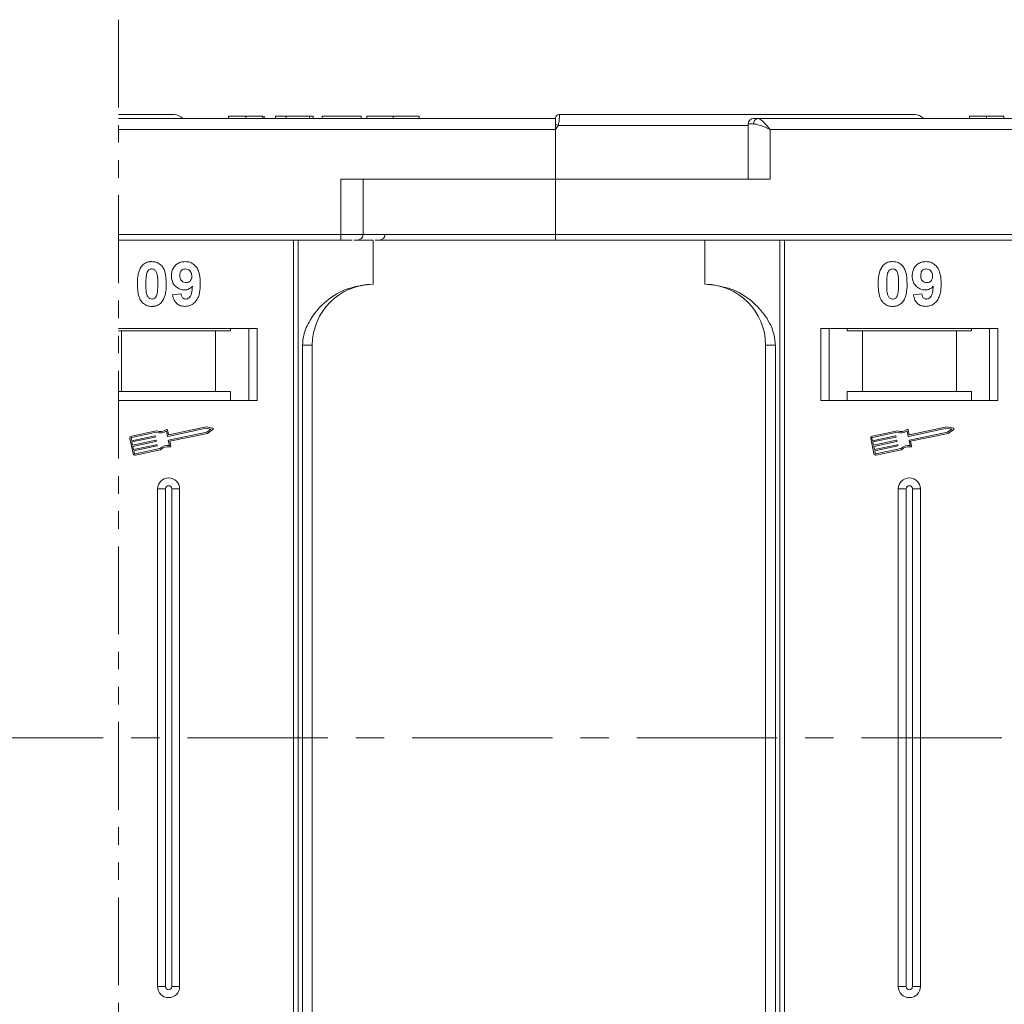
# Model space of a CAD drawing. Header units: millimetres. Extents: x 2145 to 3607, y 659 to 1692.
# Tile 27 of 85: x 3091 to 3180, y 952 to 1041. Entities that reach past the tile are written whole.
import ezdxf

# ---------------------------------------------------------------- set-up
doc = ezdxf.new("R2010")
doc.units = ezdxf.units.MM
doc.linetypes.add('CENTERX2', pattern=[20.32, 12.7, -2.54, 2.54, -2.54])
doc.linetypes.add('PHANTOM2', pattern=[31.75, 15.875, -3.175, 3.175, -3.175, 3.175, -3.175])

msp = doc.modelspace()

# ---------------------------------------------------------------- linework, layer by layer
at = {"color": 3, "linetype": 'PHANTOM2', "lineweight": 9, "ltscale": 0.5}
msp.add_line((3099.825, 1040.621), (3099.823, 906.162), dxfattribs=at)
at = {"color": 7, "linetype": 'Continuous', "lineweight": 15}
for p, q in [((3139.344, 1031.696), (3099.824, 1031.696)), ((3109.779, 1031.896), (3109.779, 1031.696)), ((3111.324, 1031.696), (3111.324, 1031.896)), ((3112.875, 1031.696), (3112.875, 1031.896)), ((3112.985, 1031.696), (3112.985, 1031.896)), ((3114.01, 1031.696), (3114.01, 1031.896)), ((3114.01, 1031.896), (3114.972, 1031.896)), ((3114.972, 1031.896), (3114.972, 1031.696)), ((3114.972, 1031.896), (3117.087, 1031.896)), ((3117.087, 1031.896), (3117.087, 1031.696)), ((3117.087, 1031.896), (3117.408, 1031.896)), ((3117.408, 1031.896), (3117.408, 1031.696)), ((3118.241, 1031.696), (3118.241, 1031.896)), ((3118.241, 1031.896), (3121.767, 1031.896)), ((3121.767, 1031.896), (3121.767, 1031.696)), ((3122.279, 1031.896), (3122.279, 1031.696)), ((3124.658, 1031.696), (3124.658, 1031.896)), ((3127.023, 1031.696), (3127.023, 1031.896)), ((3139.344, 1031.694), (3139.344, 1031.696)), ((3139.694, 1032.046), (3139.694, 1032.046)), ((3206.344, 1031.696), (3157.637, 1031.696)), ((3176.779, 1031.896), (3176.779, 1031.696)), ((3178.324, 1031.696), (3178.324, 1031.896)), ((3179.875, 1031.696), (3179.875, 1031.896)), ((3099.824, 1030.696), (3139.344, 1030.696)), ((3139.578, 1031.046), (3139.344, 1030.696)), ((3139.344, 1030.696), (3139.344, 1026.196)), ((3156.755, 1031.046), (3139.578, 1031.046)), ((3156.755, 1031.196), (3156.755, 1026.196)), ((3157.265, 1031.196), (3156.755, 1031.196)), ((3158.755, 1030.696), (3206.344, 1030.696)), ((3158.755, 1026.196), (3158.755, 1030.696)), ((3119.932, 1026.196), (3119.932, 1021.196)), ((3139.344, 1026.196), (3119.932, 1026.196)), ((3121.932, 1021.196), (3121.932, 1026.196)), ((3139.344, 1021.196), (3139.344, 1026.196)), ((3139.344, 1026.196), (3158.755, 1026.196)), ((3119.932, 1021.196), (3099.824, 1021.196)), ((3099.824, 1020.696), (3119.932, 1020.696)), ((3115.632, 1020.696), (3115.632, 975.696)), ((3116.051, 975.696), (3116.051, 1020.696)), ((3119.932, 1021.196), (3119.932, 1020.696)), ((3121.932, 1021.196), (3119.932, 1021.196)), ((3121.138, 1020.696), (3122.844, 1020.696)), ((3139.344, 1021.196), (3121.932, 1021.196)), ((3122.844, 1016.696), (3122.844, 1020.696)), ((3186.932, 1021.196), (3139.344, 1021.196)), ((3139.344, 1021.196), (3139.344, 1020.696)), ((3139.344, 1020.696), (3186.932, 1020.696)), ((3152.844, 1020.696), (3152.844, 1016.696)), ((3159.636, 1020.696), (3159.636, 975.696)), ((3160.055, 975.696), (3160.055, 1020.696)), ((3104.703, 1015.74), (3105.472, 1015.824)), ((3171.703, 1015.74), (3172.472, 1015.824)), ((3112.344, 1012.696), (3099.824, 1012.696)), ((3109.957, 1012.696), (3109.957, 1012.496)), ((3111.594, 1012.696), (3111.594, 1006.196)), ((3112.344, 1006.196), (3112.344, 1012.696)), ((3179.344, 1012.696), (3163.344, 1012.696)), ((3163.344, 1012.696), (3163.344, 1006.196)), ((3164.094, 1006.196), (3164.094, 1012.696)), ((3165.73, 1012.496), (3165.73, 1012.696)), ((3176.957, 1012.696), (3176.957, 1012.496)), ((3178.594, 1012.696), (3178.594, 1006.196)), ((3179.344, 1006.196), (3179.344, 1012.696)), ((3099.824, 1012.496), (3100.094, 1012.496)), ((3100.094, 1012.496), (3100.094, 1006.996)), ((3108.594, 1012.496), (3100.094, 1012.496)), ((3108.594, 1006.996), (3108.594, 1012.496)), ((3108.594, 1012.496), (3109.957, 1012.496)), ((3165.73, 1012.496), (3167.094, 1012.496)), ((3167.094, 1012.496), (3167.094, 1006.996)), ((3175.594, 1012.496), (3167.094, 1012.496)), ((3175.594, 1006.996), (3175.594, 1012.496)), ((3175.594, 1012.496), (3176.957, 1012.496)), ((3116.458, 1011.196), (3116.458, 975.696)), ((3117.344, 1011.196), (3116.458, 1011.196)), ((3117.344, 975.696), (3117.344, 1011.196)), ((3158.344, 1011.196), (3159.229, 1011.196)), ((3158.344, 1011.196), (3158.344, 975.696)), ((3159.229, 975.696), (3159.229, 1011.196)), ((3100.094, 1006.996), (3099.824, 1006.996)), ((3108.594, 1006.996), (3100.094, 1006.996)), ((3109.957, 1006.996), (3108.594, 1006.996)), ((3109.957, 1006.196), (3109.957, 1006.996)), ((3167.094, 1006.996), (3165.73, 1006.996)), ((3165.73, 1006.996), (3165.73, 1006.196)), ((3175.594, 1006.996), (3167.094, 1006.996)), ((3176.957, 1006.996), (3175.594, 1006.996)), ((3176.957, 1006.196), (3176.957, 1006.996)), ((3099.824, 1006.196), (3112.344, 1006.196)), ((3163.344, 1006.196), (3179.344, 1006.196)), ((3107.732, 1003.673), (3104.271, 1002.942)), ((3107.731, 1003.793), (3104.361, 1003.081)), ((3108.332, 1003.675), (3107.731, 1003.793)), ((3108.174, 1003.586), (3107.732, 1003.673)), ((3174.732, 1003.673), (3171.271, 1002.942)), ((3174.731, 1003.793), (3171.361, 1003.081)), ((3175.332, 1003.675), (3174.731, 1003.793)), ((3175.174, 1003.586), (3174.732, 1003.673)), ((3100.847, 1002.759), (3101.138, 1001.38)), ((3100.962, 1002.783), (3101.011, 1002.553)), ((3103.262, 1003.449), (3100.983, 1002.967)), ((3103.25, 1003.326), (3101.007, 1002.852)), ((3101.011, 1002.553), (3103.093, 1002.993)), ((3103.117, 1002.878), (3101.035, 1002.438)), ((3103.128, 1002.97), (3103.14, 1002.913)), ((3104.236, 1002.964), (3104.142, 1003.409)), ((3104.327, 1003.104), (3104.239, 1003.519)), ((3104.344, 1002.597), (3107.805, 1003.328)), ((3104.454, 1002.5), (3107.853, 1003.218)), ((3107.805, 1003.328), (3108.174, 1003.586)), ((3107.853, 1003.218), (3108.355, 1003.569)), ((3167.847, 1002.759), (3168.138, 1001.38)), ((3167.962, 1002.783), (3168.011, 1002.553)), ((3170.262, 1003.449), (3167.983, 1002.967)), ((3170.25, 1003.326), (3168.007, 1002.852)), ((3168.011, 1002.553), (3170.093, 1002.993)), ((3170.117, 1002.878), (3168.035, 1002.438)), ((3170.128, 1002.97), (3170.14, 1002.913)), ((3171.236, 1002.964), (3171.142, 1003.409)), ((3171.327, 1003.104), (3171.239, 1003.519)), ((3171.344, 1002.597), (3174.805, 1003.328)), ((3171.454, 1002.5), (3174.853, 1003.218)), ((3174.805, 1003.328), (3175.174, 1003.586)), ((3174.853, 1003.218), (3175.355, 1003.569)), ((3101.035, 1002.438), (3101.096, 1002.151)), ((3101.096, 1002.151), (3103.178, 1002.591)), ((3103.202, 1002.476), (3101.12, 1002.036)), ((3101.12, 1002.036), (3101.18, 1001.749)), ((3101.18, 1001.749), (3103.263, 1002.189)), ((3103.287, 1002.074), (3101.205, 1001.634)), ((3101.323, 1001.359), (3103.566, 1001.832)), ((3103.213, 1002.568), (3103.225, 1002.511)), ((3103.298, 1002.166), (3103.31, 1002.109)), ((3104.415, 1002.118), (3104.321, 1002.562)), ((3104.548, 1002.056), (3104.454, 1002.5)), ((3168.035, 1002.438), (3168.096, 1002.151)), ((3168.096, 1002.151), (3170.178, 1002.591)), ((3170.202, 1002.476), (3168.12, 1002.036)), ((3168.12, 1002.036), (3168.18, 1001.749)), ((3168.18, 1001.749), (3170.263, 1002.189)), ((3170.287, 1002.074), (3168.205, 1001.634)), ((3168.323, 1001.359), (3170.566, 1001.832)), ((3170.213, 1002.568), (3170.225, 1002.511)), ((3170.298, 1002.166), (3170.31, 1002.109)), ((3171.415, 1002.118), (3171.321, 1002.562)), ((3171.548, 1002.056), (3171.454, 1002.5)), ((3101.205, 1001.634), (3101.253, 1001.404)), ((3101.347, 1001.244), (3103.626, 1001.725)), ((3168.205, 1001.634), (3168.253, 1001.404)), ((3168.347, 1001.244), (3170.626, 1001.725)), ((3103.344, 998.196), (3103.344, 975.696)), ((3103.344, 998.196), (3104.059, 998.196)), ((3104.059, 998.196), (3104.059, 975.696)), ((3104.629, 975.696), (3104.629, 998.196)), ((3105.344, 998.196), (3104.629, 998.196)), ((3105.344, 975.696), (3105.344, 998.196)), ((3170.344, 998.196), (3170.344, 975.696)), ((3170.344, 998.196), (3171.059, 998.196)), ((3171.059, 998.196), (3171.059, 975.696)), ((3171.629, 975.696), (3171.629, 998.196)), ((3172.344, 998.196), (3171.629, 998.196)), ((3172.344, 975.696), (3172.344, 998.196)), ((3103.344, 975.696), (3103.344, 953.196)), ((3104.059, 975.696), (3104.059, 953.196)), ((3104.629, 953.196), (3104.629, 975.696)), ((3105.344, 953.196), (3105.344, 975.696)), ((3115.632, 975.696), (3115.632, 930.696)), ((3116.051, 930.696), (3116.051, 975.696)), ((3116.458, 975.696), (3116.458, 940.196)), ((3117.344, 940.196), (3117.344, 975.696)), ((3158.344, 975.696), (3158.344, 940.196)), ((3159.229, 940.196), (3159.229, 975.696)), ((3159.636, 975.696), (3159.636, 930.696)), ((3160.055, 930.696), (3160.055, 975.696)), ((3170.344, 975.696), (3170.344, 953.196)), ((3171.059, 975.696), (3171.059, 953.196)), ((3171.629, 953.196), (3171.629, 975.696)), ((3172.344, 953.196), (3172.344, 975.696)), ((3104.059, 953.196), (3103.344, 953.196)), ((3105.344, 953.196), (3104.629, 953.196)), ((3171.059, 953.196), (3170.344, 953.196)), ((3172.344, 953.196), (3171.629, 953.196))]:
    msp.add_line(p, q, dxfattribs=at)
at = {"color": 1, "linetype": 'CENTERX2', "lineweight": 13}
msp.add_line((3443.874, 975.696), (2605.791, 975.696), dxfattribs=at)
at = {"color": 7, "linetype": 'Continuous', "lineweight": 15}
for centre, radius, start, end in [((3104.844, 1031.046), 1, 41.2946, 90), ((3139.694, 1031.696), 0.35, 89.99809, 179.99959), ((3157.255, 1031.196), 0.5, 90, 180), ((3157.712, 1031.251), 0.451, 99.5202, 187.08135), ((3171.844, 1031.046), 1, 41.2946, 90), ((3103.799, 964.119), 75.89, 61.87179, 62.07191), ((3121.432, 1021.196), 0.5, 270, 0), ((3123.415, 1021.196), 0.5, 270, 0), ((3122.844, 1011.196), 5.5, 90, 180), ((3152.844, 1011.196), 5.5, 0, 90), ((3108.321, 1003.617), 0.0587, 304.95116, 78.90824), ((3175.321, 1003.617), 0.0587, 304.95116, 78.90824), ((3101.019, 1002.795), 0.176, 101.9297, 191.9297), ((3101.019, 1002.795), 0.0587, 101.9297, 191.9297), ((3103.099, 1002.964), 0.0294, 11.9297, 101.9297), ((3103.111, 1002.907), 0.0294, 281.9297, 11.9297), ((3103.615, 1004.247), 0.99, 248.37041, 302.16635), ((3103.615, 1004.247), 0.873, 246.11204, 307.44471), ((3104.181, 1003.507), 0.0587, 11.9297, 127.44471), ((3104.265, 1002.97), 0.0294, 191.9297, 281.9297), ((3104.355, 1003.11), 0.0294, 191.9297, 281.9297), ((3168.019, 1002.795), 0.176, 101.9297, 191.9297), ((3168.019, 1002.795), 0.0587, 101.9297, 191.9297), ((3170.099, 1002.964), 0.0294, 11.9297, 101.9297), ((3170.111, 1002.907), 0.0294, 281.9297, 11.9297), ((3170.615, 1004.247), 0.99, 248.37041, 302.16635), ((3170.615, 1004.247), 0.873, 246.11204, 307.44471), ((3171.181, 1003.507), 0.0587, 11.9297, 127.44471), ((3171.265, 1002.97), 0.0294, 191.9297, 281.9297), ((3171.355, 1003.11), 0.0294, 191.9297, 281.9297), ((3103.184, 1002.562), 0.0294, 11.9297, 101.9297), ((3103.196, 1002.505), 0.0294, 281.9297, 11.9297), ((3103.269, 1002.16), 0.0294, 11.9297, 101.9297), ((3103.281, 1002.102), 0.0294, 281.9297, 11.9297), ((3104.272, 1001.138), 0.99, 81.69305, 135.48899), ((3104.272, 1001.138), 0.873, 76.41469, 137.74736), ((3104.35, 1002.568), 0.0294, 101.9297, 191.9297), ((3104.491, 1002.044), 0.0587, 256.41469, 11.9297), ((3170.184, 1002.562), 0.0294, 11.9297, 101.9297), ((3170.196, 1002.505), 0.0294, 281.9297, 11.9297), ((3170.269, 1002.16), 0.0294, 11.9297, 101.9297), ((3170.281, 1002.102), 0.0294, 281.9297, 11.9297), ((3171.272, 1001.138), 0.99, 81.69305, 135.48899), ((3171.272, 1001.138), 0.873, 76.41469, 137.74736), ((3171.35, 1002.568), 0.0294, 101.9297, 191.9297), ((3171.491, 1002.044), 0.0587, 256.41469, 11.9297), ((3101.311, 1001.416), 0.176, 191.9297, 281.9297), ((3101.311, 1001.416), 0.0587, 191.9297, 281.9297), ((3168.311, 1001.416), 0.176, 191.9297, 281.9297), ((3168.311, 1001.416), 0.0587, 191.9297, 281.9297), ((3104.344, 998.196), 1, 0, 180), ((3171.344, 998.196), 1, 0, 180), ((3104.344, 998.196), 0.285, 0, 180), ((3171.344, 998.196), 0.285, 0, 180), ((3104.344, 953.196), 1, 180, 0), ((3104.344, 953.196), 0.285, 180, 0), ((3171.344, 953.196), 1, 180, 0), ((3171.344, 953.196), 0.285, 180, 0)]:
    msp.add_arc(centre, radius, start, end, dxfattribs=at)
for points, knots in [([(3104.844, 1032.046), (3104.798, 1032.046), (3104.704, 1032.046), (3103.933, 1032.046), (3102.767, 1032.046), (3101.35, 1032.046), (3100.335, 1032.046), (3099.824, 1032.046)], [0, 0, 0, 0, 0.0777263, 0.157824, 0.2401354, 0.3044544, 0.361052, 0.361052, 0.361052, 0.361052]), ([(3111.324, 1031.896), (3111.19, 1031.896), (3110.886, 1031.896), (3110.434, 1031.896), (3110.076, 1031.896), (3109.821, 1031.896), (3109.796, 1031.896), (3109.779, 1031.896)], [0, 0, 0, 0, 0.155292, 0.353145, 0.543243, 0.704067, 1, 1, 1, 1]), ([(3112.875, 1031.896), (3112.821, 1031.896), (3112.713, 1031.896), (3112.41, 1031.896), (3111.944, 1031.896), (3111.558, 1031.896), (3111.324, 1031.896)], [0, 0, 0, 0, 0.20646, 0.413515, 0.645211, 1, 1, 1, 1]), ([(3124.658, 1031.896), (3124.525, 1031.896), (3124.121, 1031.896), (3123.461, 1031.896), (3122.839, 1031.896), (3122.414, 1031.896), (3122.289, 1031.896), (3122.281, 1031.896), (3122.279, 1031.896)], [0, 0, 0, 0, 0.102171, 0.30922, 0.51365, 0.692275, 0.932413, 1, 1, 1, 1]), ([(3127.023, 1031.896), (3127.02, 1031.896), (3127.009, 1031.896), (3126.867, 1031.896), (3126.476, 1031.896), (3125.902, 1031.896), (3125.262, 1031.896), (3124.841, 1031.896), (3124.658, 1031.896)], [0, 0, 0, 0, 0.101888, 0.307343, 0.492963, 0.678647, 0.860791, 1, 1, 1, 1]), ([(3139.344, 1031.17), (3139.344, 1031.263), (3139.344, 1031.448), (3139.344, 1031.61), (3139.344, 1031.64), (3139.344, 1031.649)], [0, 0, 0, 0, 0.412717, 0.825452, 1, 1, 1, 1]), ([(3139.694, 1032.046), (3139.694, 1032.038), (3139.694, 1032.025), (3139.694, 1031.922), (3139.691, 1031.777), (3139.68, 1031.593), (3139.661, 1031.411), (3139.631, 1031.224), (3139.594, 1031.102), (3139.578, 1031.046)], [0, 0, 0, 0, 0.171846, 0.312445, 0.499101, 0.629839, 0.757504, 0.889024, 1, 1, 1, 1]), ([(3171.844, 1032.046), (3171.798, 1032.046), (3171.704, 1032.046), (3170.933, 1032.046), (3169.767, 1032.046), (3168.296, 1032.046), (3166.648, 1032.046), (3164.708, 1032.046), (3161.752, 1032.046), (3158.317, 1032.046), (3154.54, 1032.046), (3151.305, 1032.046), (3147.661, 1032.046), (3143.672, 1032.046), (3141.006, 1032.046), (3139.694, 1032.046)], [0, 0, 0, 0, 0.077726, 0.157824, 0.240135, 0.304454, 0.368763, 0.43443, 0.500087, 0.631237, 0.695556, 0.759865, 0.842185, 0.922281, 1, 1, 1, 1]), ([(3157.637, 1031.696), (3157.705, 1031.679), (3157.849, 1031.643), (3158.128, 1031.393), (3158.437, 1031.063), (3158.649, 1030.818), (3158.755, 1030.696)], [0, 0, 0, 0, 0.234359, 0.498216, 0.748481, 1, 1, 1, 1]), ([(3178.324, 1031.896), (3178.19, 1031.896), (3177.886, 1031.896), (3177.434, 1031.896), (3177.076, 1031.896), (3176.821, 1031.896), (3176.796, 1031.896), (3176.779, 1031.896)], [0, 0, 0, 0, 0.155292, 0.353145, 0.543243, 0.704067, 1, 1, 1, 1]), ([(3179.875, 1031.896), (3179.821, 1031.896), (3179.713, 1031.896), (3179.41, 1031.896), (3178.944, 1031.896), (3178.558, 1031.896), (3178.324, 1031.896)], [0, 0, 0, 0, 0.20646, 0.413515, 0.645211, 1, 1, 1, 1]), ([(3158.755, 1030.696), (3158.486, 1030.812), (3158.067, 1030.993), (3157.569, 1031.164), (3157.359, 1031.186), (3157.265, 1031.196)], [0, 0, 0, 0, 0.4984129, 0.772928, 1, 1, 1, 1]), ([(3119.932, 1020.696), (3120.075, 1020.696), (3120.368, 1020.696), (3120.73, 1020.696), (3120.9, 1020.696), (3120.963, 1020.696)], [0, 0, 0, 0, 0.374816, 0.766497, 1, 1, 1, 1]), ([(3123.019, 1020.696), (3123.398, 1020.696), (3124.729, 1020.696), (3127.467, 1020.696), (3131.191, 1020.696), (3135.278, 1020.696), (3138.002, 1020.696), (3139.344, 1020.696)], [0, 0, 0, 0, 0.077564, 0.272589, 0.52202, 0.764659, 1, 1, 1, 1]), ([(3101.919, 1018.341), (3101.963, 1018.391), (3102.053, 1018.493), (3102.222, 1018.608), (3102.411, 1018.691), (3102.58, 1018.73), (3102.722, 1018.745), (3102.794, 1018.746), (3102.831, 1018.747)], [0, 0, 0, 0, 0.193776, 0.3936, 0.587864, 0.788908, 0.894169, 1, 1, 1, 1]), ([(3102.831, 1018.747), (3102.966, 1018.737), (3103.238, 1018.717), (3103.59, 1018.518), (3103.862, 1018.225), (3104.113, 1017.624), (3104.128, 1017.101), (3104.138, 1016.715)], [0, 0, 0, 0, 0.147566, 0.296688, 0.431278, 0.580404, 1, 1, 1, 1]), ([(3104.6, 1017.443), (3104.608, 1017.577), (3104.623, 1017.847), (3104.79, 1018.227), (3105.07, 1018.523), (3105.441, 1018.717), (3105.715, 1018.737), (3105.858, 1018.747)], [0, 0, 0, 0, 0.197927, 0.397728, 0.597413, 0.790584, 1, 1, 1, 1]), ([(3105.858, 1018.747), (3105.993, 1018.737), (3106.265, 1018.715), (3106.625, 1018.513), (3106.917, 1018.208), (3107.157, 1017.673), (3107.211, 1017.164), (3107.215, 1016.809), (3107.215, 1016.749)], [0, 0, 0, 0, 0.148288, 0.297745, 0.443713, 0.607791, 0.934708, 1, 1, 1, 1]), ([(3168.919, 1018.341), (3168.963, 1018.391), (3169.053, 1018.493), (3169.222, 1018.608), (3169.411, 1018.691), (3169.58, 1018.73), (3169.722, 1018.745), (3169.794, 1018.746), (3169.831, 1018.747)], [0, 0, 0, 0, 0.193776, 0.3936, 0.587864, 0.788908, 0.894169, 1, 1, 1, 1]), ([(3169.831, 1018.747), (3169.966, 1018.737), (3170.238, 1018.717), (3170.59, 1018.518), (3170.862, 1018.225), (3171.113, 1017.624), (3171.128, 1017.101), (3171.138, 1016.715)], [0, 0, 0, 0, 0.147566, 0.296688, 0.431278, 0.580404, 1, 1, 1, 1]), ([(3171.6, 1017.443), (3171.608, 1017.577), (3171.623, 1017.847), (3171.79, 1018.227), (3172.07, 1018.523), (3172.441, 1018.717), (3172.715, 1018.737), (3172.858, 1018.747)], [0, 0, 0, 0, 0.197927, 0.397728, 0.597413, 0.790584, 1, 1, 1, 1]), ([(3172.858, 1018.747), (3172.993, 1018.737), (3173.265, 1018.715), (3173.625, 1018.513), (3173.917, 1018.208), (3174.157, 1017.673), (3174.211, 1017.164), (3174.215, 1016.809), (3174.215, 1016.749)], [0, 0, 0, 0, 0.148288, 0.297745, 0.443713, 0.607791, 0.934708, 1, 1, 1, 1]), ([(3101.523, 1016.723), (3101.525, 1016.857), (3101.53, 1017.16), (3101.602, 1017.689), (3101.743, 1018.111), (3101.902, 1018.318), (3101.919, 1018.341)], [0, 0, 0, 0, 0.236731, 0.537555, 0.949668, 1, 1, 1, 1]), ([(3102.378, 1017.688), (3102.402, 1017.757), (3102.44, 1017.869), (3102.548, 1017.995), (3102.672, 1018.061), (3102.771, 1018.078), (3102.824, 1018.08), (3102.831, 1018.08)], [0, 0, 0, 0, 0.3348035, 0.5425606, 0.750382, 0.9707212, 1, 1, 1, 1]), ([(3102.831, 1018.08), (3102.888, 1018.075), (3102.99, 1018.065), (3103.122, 1017.988), (3103.235, 1017.841), (3103.331, 1017.566), (3103.364, 1017.174), (3103.368, 1016.874), (3103.369, 1016.723)], [0, 0, 0, 0, 0.1046136, 0.1888141, 0.2735119, 0.444127, 0.7194809, 1, 1, 1, 1]), ([(3105.369, 1017.482), (3105.373, 1017.568), (3105.38, 1017.707), (3105.454, 1017.886), (3105.564, 1017.993), (3105.707, 1018.067), (3105.813, 1018.076), (3105.873, 1018.08)], [0, 0, 0, 0, 0.2913202, 0.4655393, 0.6416315, 0.798664, 1, 1, 1, 1]), ([(3105.873, 1018.08), (3105.941, 1018.073), (3106.078, 1018.059), (3106.252, 1017.942), (3106.381, 1017.784), (3106.438, 1017.601), (3106.444, 1017.481), (3106.446, 1017.425)], [0, 0, 0, 0, 0.207955, 0.420406, 0.62732, 0.827707, 1, 1, 1, 1]), ([(3168.523, 1016.723), (3168.525, 1016.857), (3168.53, 1017.16), (3168.602, 1017.689), (3168.743, 1018.111), (3168.902, 1018.318), (3168.919, 1018.341)], [0, 0, 0, 0, 0.236731, 0.537555, 0.949668, 1, 1, 1, 1]), ([(3169.378, 1017.688), (3169.402, 1017.757), (3169.44, 1017.869), (3169.548, 1017.995), (3169.672, 1018.061), (3169.771, 1018.078), (3169.824, 1018.08), (3169.831, 1018.08)], [0, 0, 0, 0, 0.3348035, 0.5425606, 0.750382, 0.9707212, 1, 1, 1, 1]), ([(3169.831, 1018.08), (3169.888, 1018.075), (3169.99, 1018.065), (3170.122, 1017.988), (3170.235, 1017.841), (3170.331, 1017.566), (3170.364, 1017.174), (3170.368, 1016.874), (3170.369, 1016.723)], [0, 0, 0, 0, 0.1046136, 0.1888141, 0.2735119, 0.444127, 0.7194809, 1, 1, 1, 1]), ([(3172.369, 1017.482), (3172.373, 1017.568), (3172.38, 1017.707), (3172.454, 1017.886), (3172.564, 1017.993), (3172.707, 1018.067), (3172.813, 1018.076), (3172.873, 1018.08)], [0, 0, 0, 0, 0.2913202, 0.4655393, 0.6416315, 0.798664, 1, 1, 1, 1]), ([(3172.873, 1018.08), (3172.941, 1018.073), (3173.078, 1018.059), (3173.252, 1017.942), (3173.381, 1017.784), (3173.438, 1017.601), (3173.444, 1017.481), (3173.446, 1017.425)], [0, 0, 0, 0, 0.207955, 0.420406, 0.62732, 0.827707, 1, 1, 1, 1]), ([(3102.292, 1016.723), (3102.293, 1016.79), (3102.294, 1016.923), (3102.3, 1017.104), (3102.31, 1017.265), (3102.324, 1017.406), (3102.342, 1017.549), (3102.366, 1017.641), (3102.378, 1017.688)], [0, 0, 0, 0, 0.205942, 0.411959, 0.558149, 0.704502, 0.851801, 1, 1, 1, 1]), ([(3105.782, 1016.183), (3105.646, 1016.195), (3105.374, 1016.22), (3105.023, 1016.436), (3104.756, 1016.742), (3104.618, 1017.097), (3104.605, 1017.338), (3104.6, 1017.443)], [0, 0, 0, 0, 0.2101886, 0.4217733, 0.6236035, 0.8370344, 1, 1, 1, 1]), ([(3105.912, 1016.85), (3105.844, 1016.856), (3105.718, 1016.866), (3105.555, 1016.96), (3105.444, 1017.091), (3105.378, 1017.272), (3105.373, 1017.404), (3105.369, 1017.482)], [0, 0, 0, 0, 0.213937, 0.398075, 0.583091, 0.751666, 1, 1, 1, 1]), ([(3106.446, 1017.425), (3106.442, 1017.345), (3106.434, 1017.212), (3106.348, 1017.044), (3106.227, 1016.934), (3106.078, 1016.86), (3105.967, 1016.853), (3105.912, 1016.85)], [0, 0, 0, 0, 0.267394, 0.447214, 0.627122, 0.813065, 1, 1, 1, 1]), ([(3169.292, 1016.723), (3169.293, 1016.79), (3169.294, 1016.923), (3169.3, 1017.104), (3169.31, 1017.265), (3169.324, 1017.406), (3169.342, 1017.549), (3169.366, 1017.641), (3169.378, 1017.688)], [0, 0, 0, 0, 0.205942, 0.411959, 0.558149, 0.704502, 0.851801, 1, 1, 1, 1]), ([(3172.782, 1016.183), (3172.646, 1016.195), (3172.374, 1016.22), (3172.023, 1016.436), (3171.756, 1016.742), (3171.618, 1017.097), (3171.605, 1017.338), (3171.6, 1017.443)], [0, 0, 0, 0, 0.2101886, 0.4217733, 0.6236035, 0.8370344, 1, 1, 1, 1]), ([(3172.912, 1016.85), (3172.844, 1016.856), (3172.718, 1016.866), (3172.555, 1016.96), (3172.444, 1017.091), (3172.378, 1017.272), (3172.373, 1017.404), (3172.369, 1017.482)], [0, 0, 0, 0, 0.213937, 0.398075, 0.583091, 0.751666, 1, 1, 1, 1]), ([(3173.446, 1017.425), (3173.442, 1017.345), (3173.434, 1017.212), (3173.348, 1017.044), (3173.227, 1016.934), (3173.078, 1016.86), (3172.967, 1016.853), (3172.912, 1016.85)], [0, 0, 0, 0, 0.267394, 0.447214, 0.627122, 0.813065, 1, 1, 1, 1]), ([(3101.916, 1015.107), (3101.876, 1015.161), (3101.797, 1015.271), (3101.689, 1015.508), (3101.598, 1015.815), (3101.549, 1016.152), (3101.527, 1016.456), (3101.524, 1016.634), (3101.523, 1016.723)], [0, 0, 0, 0, 0.1184406, 0.2393457, 0.4595932, 0.6849248, 0.8422399, 1, 1, 1, 1]), ([(3102.831, 1015.362), (3102.762, 1015.371), (3102.652, 1015.384), (3102.524, 1015.472), (3102.42, 1015.625), (3102.327, 1015.899), (3102.298, 1016.289), (3102.294, 1016.578), (3102.292, 1016.723)], [0, 0, 0, 0, 0.12537, 0.20229, 0.279179, 0.464758, 0.730582, 1, 1, 1, 1]), ([(3103.369, 1016.723), (3103.369, 1016.656), (3103.368, 1016.523), (3103.362, 1016.342), (3103.352, 1016.18), (3103.338, 1016.038), (3103.319, 1015.895), (3103.295, 1015.802), (3103.284, 1015.755)], [0, 0, 0, 0, 0.20527, 0.410616, 0.55715, 0.703844, 0.851471, 1, 1, 1, 1]), ([(3104.138, 1016.715), (3104.136, 1016.581), (3104.131, 1016.278), (3104.06, 1015.76), (3103.922, 1015.34), (3103.765, 1015.132), (3103.743, 1015.102)], [0, 0, 0, 0, 0.237281, 0.538591, 0.932677, 1, 1, 1, 1]), ([(3106.505, 1016.518), (3106.459, 1016.469), (3106.365, 1016.37), (3106.218, 1016.282), (3106.091, 1016.23), (3105.992, 1016.202), (3105.888, 1016.187), (3105.817, 1016.184), (3105.782, 1016.183)], [0, 0, 0, 0, 0.2434912, 0.4962659, 0.6182099, 0.7417038, 0.8701584, 1, 1, 1, 1]), ([(3107.215, 1016.749), (3107.212, 1016.616), (3107.204, 1016.215), (3107.113, 1015.659), (3106.835, 1015.151), (3106.488, 1014.848), (3106.118, 1014.71), (3105.885, 1014.7), (3105.8, 1014.696)], [0, 0, 0, 0, 0.142337, 0.429127, 0.589943, 0.751205, 0.909895, 1, 1, 1, 1]), ([(3105.899, 1015.362), (3105.953, 1015.368), (3106.061, 1015.379), (3106.213, 1015.478), (3106.354, 1015.648), (3106.463, 1016.009), (3106.488, 1016.311), (3106.505, 1016.518)], [0, 0, 0, 0, 0.112015, 0.224355, 0.367768, 0.565827, 1, 1, 1, 1]), ([(3122.844, 1016.696), (3122.084, 1016.619), (3120.564, 1016.467), (3118.542, 1015.277), (3117.21, 1013.726), (3116.549, 1012.282), (3116.483, 1011.49), (3116.458, 1011.196)], [0, 0, 0, 0, 0.249096, 0.498243, 0.745205, 0.90541, 1, 1, 1, 1]), ([(3159.229, 1011.196), (3159.185, 1011.587), (3159.074, 1012.585), (3158.251, 1014.039), (3156.881, 1015.452), (3155.015, 1016.489), (3153.565, 1016.627), (3152.844, 1016.696)], [0, 0, 0, 0, 0.1257134, 0.3212757, 0.5244662, 0.763484, 1, 1, 1, 1]), ([(3168.916, 1015.107), (3168.876, 1015.161), (3168.797, 1015.271), (3168.689, 1015.508), (3168.598, 1015.815), (3168.549, 1016.152), (3168.527, 1016.456), (3168.524, 1016.634), (3168.523, 1016.723)], [0, 0, 0, 0, 0.1184406, 0.2393457, 0.4595932, 0.6849248, 0.8422399, 1, 1, 1, 1]), ([(3169.831, 1015.362), (3169.762, 1015.371), (3169.652, 1015.384), (3169.524, 1015.472), (3169.42, 1015.625), (3169.327, 1015.899), (3169.298, 1016.289), (3169.294, 1016.578), (3169.292, 1016.723)], [0, 0, 0, 0, 0.12537, 0.20229, 0.279179, 0.464758, 0.730582, 1, 1, 1, 1]), ([(3170.369, 1016.723), (3170.369, 1016.656), (3170.368, 1016.523), (3170.362, 1016.342), (3170.352, 1016.18), (3170.338, 1016.038), (3170.319, 1015.895), (3170.295, 1015.802), (3170.284, 1015.755)], [0, 0, 0, 0, 0.20527, 0.410616, 0.55715, 0.703844, 0.851471, 1, 1, 1, 1]), ([(3171.138, 1016.715), (3171.136, 1016.581), (3171.131, 1016.278), (3171.06, 1015.76), (3170.922, 1015.34), (3170.765, 1015.132), (3170.743, 1015.102)], [0, 0, 0, 0, 0.237281, 0.538591, 0.932677, 1, 1, 1, 1]), ([(3173.505, 1016.518), (3173.459, 1016.469), (3173.365, 1016.37), (3173.218, 1016.282), (3173.091, 1016.23), (3172.992, 1016.202), (3172.888, 1016.187), (3172.817, 1016.184), (3172.782, 1016.183)], [0, 0, 0, 0, 0.2434912, 0.4962659, 0.6182099, 0.7417038, 0.8701584, 1, 1, 1, 1]), ([(3174.215, 1016.749), (3174.212, 1016.616), (3174.204, 1016.215), (3174.113, 1015.659), (3173.835, 1015.151), (3173.488, 1014.848), (3173.118, 1014.71), (3172.885, 1014.7), (3172.8, 1014.696)], [0, 0, 0, 0, 0.142337, 0.429127, 0.589943, 0.751205, 0.909895, 1, 1, 1, 1]), ([(3172.899, 1015.362), (3172.953, 1015.368), (3173.061, 1015.379), (3173.213, 1015.478), (3173.354, 1015.648), (3173.463, 1016.009), (3173.488, 1016.311), (3173.505, 1016.518)], [0, 0, 0, 0, 0.112015, 0.224355, 0.367768, 0.565827, 1, 1, 1, 1]), ([(3103.284, 1015.755), (3103.26, 1015.686), (3103.222, 1015.574), (3103.115, 1015.449), (3102.993, 1015.383), (3102.894, 1015.365), (3102.839, 1015.363), (3102.831, 1015.362)], [0, 0, 0, 0, 0.333678, 0.540413, 0.747264, 0.961209, 1, 1, 1, 1]), ([(3105.8, 1014.696), (3105.664, 1014.707), (3105.419, 1014.727), (3105.105, 1014.909), (3104.863, 1015.189), (3104.748, 1015.486), (3104.712, 1015.686), (3104.703, 1015.74)], [0, 0, 0, 0, 0.242788, 0.438865, 0.634801, 0.900936, 1, 1, 1, 1]), ([(3105.472, 1015.824), (3105.485, 1015.744), (3105.506, 1015.621), (3105.596, 1015.477), (3105.7, 1015.399), (3105.807, 1015.366), (3105.874, 1015.364), (3105.899, 1015.362)], [0, 0, 0, 0, 0.344714, 0.529059, 0.714209, 0.892196, 1, 1, 1, 1]), ([(3170.284, 1015.755), (3170.26, 1015.686), (3170.222, 1015.574), (3170.115, 1015.449), (3169.993, 1015.383), (3169.894, 1015.365), (3169.839, 1015.363), (3169.831, 1015.362)], [0, 0, 0, 0, 0.333678, 0.540413, 0.747264, 0.961209, 1, 1, 1, 1]), ([(3172.8, 1014.696), (3172.664, 1014.707), (3172.419, 1014.727), (3172.105, 1014.909), (3171.863, 1015.189), (3171.748, 1015.486), (3171.712, 1015.686), (3171.703, 1015.74)], [0, 0, 0, 0, 0.242788, 0.438865, 0.634801, 0.900936, 1, 1, 1, 1]), ([(3172.472, 1015.824), (3172.485, 1015.744), (3172.506, 1015.621), (3172.596, 1015.477), (3172.7, 1015.399), (3172.807, 1015.366), (3172.874, 1015.364), (3172.899, 1015.362)], [0, 0, 0, 0, 0.344714, 0.529059, 0.714209, 0.892196, 1, 1, 1, 1]), ([(3102.831, 1014.696), (3102.764, 1014.698), (3102.629, 1014.703), (3102.431, 1014.746), (3102.241, 1014.824), (3102.096, 1014.923), (3101.989, 1015.021), (3101.94, 1015.078), (3101.916, 1015.107)], [0, 0, 0, 0, 0.192635, 0.388697, 0.582015, 0.783044, 0.890959, 1, 1, 1, 1]), ([(3103.743, 1015.102), (3103.698, 1015.052), (3103.608, 1014.95), (3103.439, 1014.834), (3103.251, 1014.751), (3103.081, 1014.713), (3102.94, 1014.698), (3102.867, 1014.697), (3102.831, 1014.696)], [0, 0, 0, 0, 0.193769, 0.393564, 0.587886, 0.789131, 0.894283, 1, 1, 1, 1]), ([(3169.831, 1014.696), (3169.764, 1014.698), (3169.629, 1014.703), (3169.431, 1014.746), (3169.241, 1014.824), (3169.096, 1014.923), (3168.989, 1015.021), (3168.94, 1015.078), (3168.916, 1015.107)], [0, 0, 0, 0, 0.192635, 0.388697, 0.582015, 0.783044, 0.890959, 1, 1, 1, 1]), ([(3170.743, 1015.102), (3170.698, 1015.052), (3170.608, 1014.95), (3170.439, 1014.834), (3170.251, 1014.751), (3170.081, 1014.713), (3169.94, 1014.698), (3169.867, 1014.697), (3169.831, 1014.696)], [0, 0, 0, 0, 0.193769, 0.393564, 0.587886, 0.789131, 0.894283, 1, 1, 1, 1])]:
    msp.add_open_spline(points, degree=3, knots=knots, dxfattribs=at)
for points in [[(3157.255, 1031.696), (3157.273, 1031.696), (3157.308, 1031.696), (3157.527, 1031.696), (3157.637, 1031.696)], [(3139.344, 1030.696), (3139.344, 1030.779), (3139.344, 1030.944), (3139.344, 1031.095), (3139.344, 1031.17)]]:
    msp.add_open_spline(points, degree=3, dxfattribs=at)

doc.saveas('drawing.dxf')
